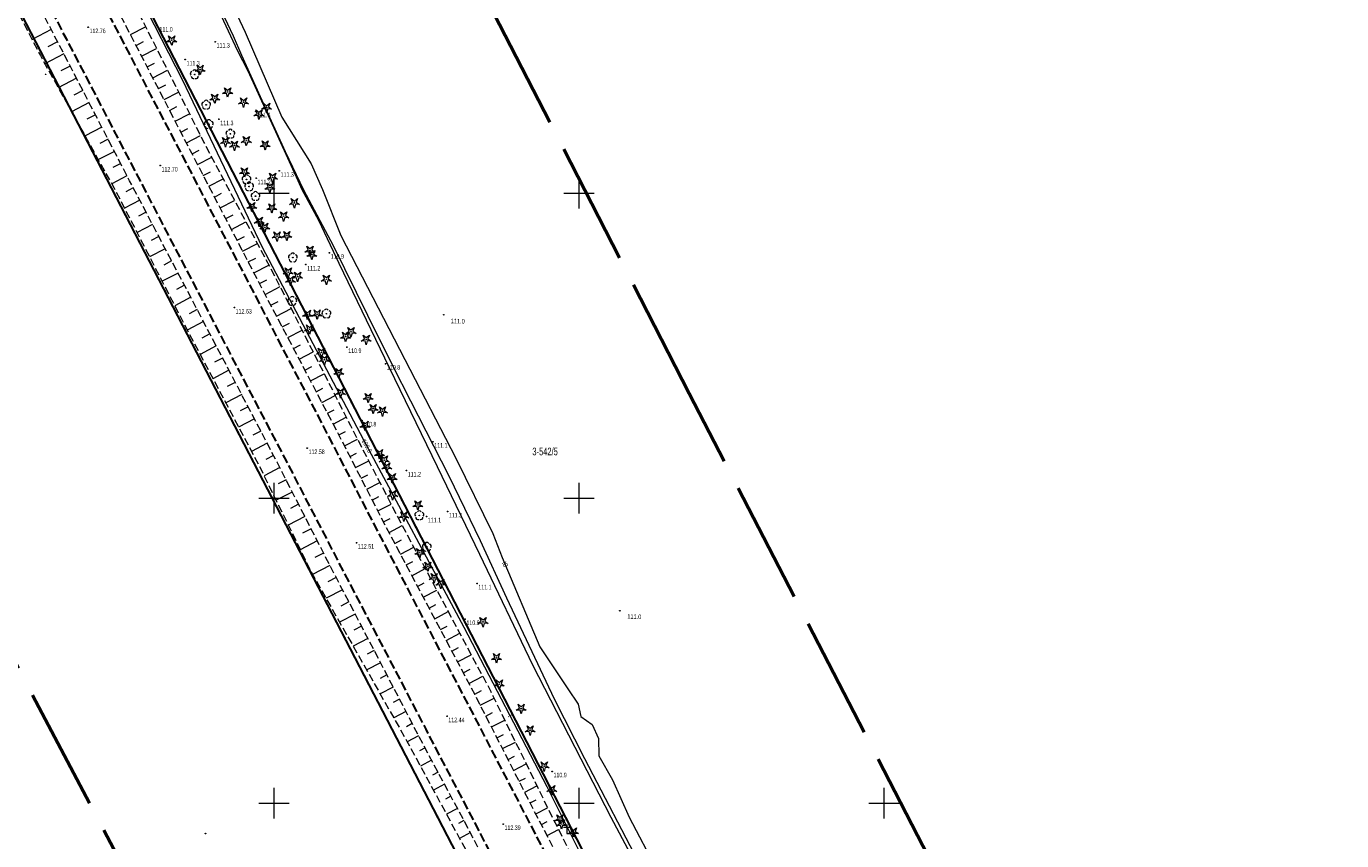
# Model space of a CAD drawing. Header units: metres. Extents: x 7531673 to 7533164, y 5721297 to 5724010.
# Tile 23 of 58: x 7532759 to 7532975, y 5721844 to 5721977. Entities that reach past the tile are written whole.
import ezdxf
from ezdxf.enums import TextEntityAlignment as Align

# ---------------------------------------------------------------- set-up
doc = ezdxf.new("R2010")
doc.units = ezdxf.units.M
for name, pattern in [('4_SUPT_01', [0]), ('GDE', [0]), ('GUZ', [1, 0.5, -0.5]), ('L_0_05', [1.75, 1.25, -0.5]), ('L_0_06', [2, 1.5, -0.5]), ('L_0_09', [2.5, 2, -0.5])]:
    doc.linetypes.add(name, pattern=pattern)
doc.layers.get('0').update_dxf_attribs({"color": 252})
for name, color, linetype, lineweight in [('Dzialki', 80, 'GDE', 30), ('jezdnia', 252, 'L_0_06', 18), ('k', 252, 'Continuous', 18), ('Numery_dzialek', 80, 'Continuous', 30), ('RTPW_T_0', 252, 'Continuous', 15), ('skarpa_nieumocniona', 252, 'L_0_05', 18), ('SUPT_E_T_0', 30, 'Continuous', 15), ('SUPT_L_0', 30, '4_SUPT_01', 18), ('SUTT_T_0', 30, 'Continuous', 18), ('Uzytki', 252, 'GUZ', 18), ('wysokosci_naturalne', 7, 'Continuous', 18), ('wysokosci_sztuczne', 7, 'Continuous', 18)]:
    doc.layers.add(name, color=color, linetype=linetype, lineweight=lineweight)
doc.layers.add('zakres', color=7, linetype='L_0_09', lineweight=50, true_color=0xff05ff)
doc.styles.get("Standard").update_dxf_attribs({"font": 'arial.ttf'})

# ---------------------------------------------------------------- blocks, each defined once
blk = doc.blocks.new('2_RTPW01')
at = {"linetype": 'Continuous'}
blk.add_circle((0, 0), 0.045, dxfattribs=at)
blk = doc.blocks.new('4_SUPS01_07')
at = {"linetype": 'Continuous'}
blk.add_circle((0, 0), 0.0625, dxfattribs=at)
blk = doc.blocks.new('OBOO01_01')
at = {"color": 0, "linetype": 'Continuous', "lineweight": 18, "flags": 128}
for points in [[(1, 2), (-1, 2)], [(0, 3), (0, 0), (1, 0)]]:
    blk.add_lwpolyline(points, dxfattribs=at)
blk = doc.blocks.new('OBOP01_01')
at = {"linetype": 'Continuous', "lineweight": 18}
blk.add_hatch(color=0, dxfattribs=at).paths.add_polyline_path([(0, -0.1, 1), (0, 0.1, 1)])
at = {"color": 0, "linetype": 'Continuous', "lineweight": 18, "flags": 128}
blk.add_lwpolyline([(0, -1.74), (-0.35, -0.48), (-1.65, -0.54), (-0.57, 0.18), (-1.02, 1.4), (0, 0.6), (1.02, 1.4), (0.57, 0.18), (1.65, -0.54), (0.35, -0.48), (0, -1.74)], dxfattribs=at)
at = {"color": 0, "linetype": 'Continuous', "lineweight": 18}
blk.add_circle((0, 0), 0.1, dxfattribs=at)
blk = doc.blocks.new('OBOP02_01')
at = {"linetype": 'Continuous', "lineweight": 18}
blk.add_hatch(color=0, dxfattribs=at).paths.add_polyline_path([(0, -0.1, 1), (0, 0.1, 1)])
at = {"color": 0, "linetype": 'Continuous', "lineweight": 18}
blk.add_circle((0, 0), 0.1, dxfattribs=at)
for centre, radius, start, end in [((-0.77, 0.25), 0.7, 101.6336, 222.6627), ((0, 0.8), 0.7, 29.8459, 150.1541), ((0.77, 0.25), 0.7, 317.3373, 78.3664), ((-0.46, -0.64), 0.71, 174.3693, 292.5572), ((0.46, -0.64), 0.71, 247.4428, 5.6307)]:
    blk.add_arc(centre, radius, start, end, dxfattribs=at)
blk = doc.blocks.new('RTPW01')
at = {"linetype": 'Continuous', "lineweight": 13}
blk.add_hatch(color=0, dxfattribs=at).paths.add_polyline_path([(0, -0.09, 1), (0, 0.09, 1)])
at = {"color": 0, "linetype": 'Continuous', "lineweight": 13}
blk.add_circle((0, 0), 0.0906, dxfattribs=at)
blk = doc.blocks.new('RTPW02')
at = {"linetype": 'Continuous', "lineweight": 13}
blk.add_hatch(color=0, dxfattribs=at).paths.add_polyline_path([(0, -0.09, 1), (0, 0.09, 1)])
at = {"color": 0, "linetype": 'Continuous', "lineweight": 13}
blk.add_circle((0, 0), 0.0906, dxfattribs=at)

msp = doc.modelspace()

# ---------------------------------------------------------------- linework, layer by layer
at = {"layer": 'Dzialki'}
for p, q in [((7532723.82, 5722088.06), (7532814.11, 5721912.97)), ((7532797.47, 5721904.39), (7532706.81, 5722079.29)), ((7532814.11, 5721912.97), (7532904.4, 5721737.88)), ((7532888.12, 5721729.49), (7532797.47, 5721904.39))]:
    msp.add_line(p, q, dxfattribs=at)
at = {"layer": 'jezdnia', "color": 251, "lineweight": 30, "flags": 128}
for points in [[(7532965.41, 5721608.83), (7532950.56, 5721637.5), (7532938.49, 5721660.78), (7532928.32, 5721680.42), (7532916.09, 5721703.96), (7532900.52, 5721734.01), (7532886.19, 5721761.61), (7532873.62, 5721785.82), (7532859.64, 5721812.77), (7532841.13, 5721848.28), (7532831.83, 5721866.21), (7532817.03, 5721894.56), (7532808.94, 5721910.2), (7532796.93, 5721933.25), (7532784.88, 5721956.37), (7532772.95, 5721979.29), (7532760.06, 5722004), (7532748.78, 5722025.57), (7532736.83, 5722048.64), (7532730.53, 5722060.69), (7532724.03, 5722073.21), (7532718.51, 5722083.95), (7532712.64, 5722095.2), (7532705.94, 5722108), (7532694.05, 5722130.93), (7532684.98, 5722148.36), (7532678.5, 5722160.87), (7532671.37, 5722174.56), (7532661.79, 5722192.96), (7532652.83, 5722210.22), (7532652.15, 5722211.63), (7532648.99, 5722218.17), (7532642.87, 5722230.85), (7532635.3, 5722246.57), (7532628.61, 5722259.73)], [(7532640.18, 5722213), (7532645, 5722207.54), (7532654.79, 5722188.86), (7532664.07, 5722171.1), (7532670.39, 5722158.85), (7532676.17, 5722147.84), (7532687.04, 5722126.94), (7532698.99, 5722103.93), (7532707.21, 5722088.13), (7532723.52, 5722056.73), (7532741.8, 5722021.6), (7532753.05, 5722000.01), (7532765.91, 5721975.34), (7532777.72, 5721952.62), (7532789.8, 5721929.42), (7532801.73, 5721906.58), (7532809.96, 5721890.69), (7532824.88, 5721862.11), (7532833.8, 5721845), (7532852.63, 5721808.89), (7532866.54, 5721782.16), (7532879.36, 5721757.4), (7532893.53, 5721730.06), (7532909.09, 5721700.02), (7532920.88, 5721677.22), (7532931.6, 5721656.57), (7532943.45, 5721633.69), (7532958.36, 5721604.94)]]:
    msp.add_lwpolyline(points, dxfattribs=at)
at = {"layer": 'k', "linetype": 'Continuous', "lineweight": 18, "flags": 128}
for points in [[(7532800, 5721947.5), (7532800, 5721952.5)], [(7532850, 5721947.5), (7532850, 5721952.5)], [(7532797.5, 5721950), (7532802.5, 5721950)], [(7532847.5, 5721950), (7532852.5, 5721950)], [(7532800, 5721897.5), (7532800, 5721902.5)], [(7532850, 5721897.5), (7532850, 5721902.5)], [(7532797.5, 5721900), (7532802.5, 5721900)], [(7532847.5, 5721900), (7532852.5, 5721900)], [(7532800, 5721847.5), (7532800, 5721852.5)], [(7532850, 5721847.5), (7532850, 5721852.5)], [(7532900, 5721847.5), (7532900, 5721852.5)], [(7532797.5, 5721850), (7532802.5, 5721850)], [(7532847.5, 5721850), (7532852.5, 5721850)], [(7532897.5, 5721850), (7532902.5, 5721850)]]:
    msp.add_lwpolyline(points, dxfattribs=at)
at = {"layer": 'skarpa_nieumocniona', "color": 252, "lineweight": 18, "flags": 128}
for points in [[(7532961.67, 5721622.14), (7532962, 5721621.09), (7532961.03, 5721621.09), (7532951.91, 5721638.23), (7532939.8, 5721661.73), (7532929.73, 5721680.98), (7532917.5, 5721704.61), (7532901.95, 5721734.49), (7532887.47, 5721762.36), (7532875.07, 5721786.33), (7532860.99, 5721813.57), (7532842.68, 5721848.69), (7532833.18, 5721867.32), (7532818.32, 5721895.36), (7532810.37, 5721910.9), (7532798.26, 5721933.95), (7532786.31, 5721956.94), (7532774.3, 5721980.18), (7532761.41, 5722004.49), (7532750.13, 5722026.27), (7532737.8, 5722049.65), (7532738.01, 5722051.04), (7532739.12, 5722050.38), (7532764.53, 5722006.8), (7532776.5, 5721982.13), (7532788.51, 5721958.32), (7532800.65, 5721935.34), (7532812.53, 5721911.89), (7532820.3, 5721896.86), (7532835.54, 5721868.31), (7532844.58, 5721849.77), (7532862.31, 5721814.56), (7532876.71, 5721787.27), (7532888.92, 5721763.37), (7532903.28, 5721735.41), (7532918.84, 5721705.46), (7532931.02, 5721681.65), (7532940.92, 5721662.77), (7532953.3, 5721638.65)], [(7532726.73, 5722045.27), (7532726.45, 5722044.07), (7532732.12, 5722029.56), (7532736.02, 5722020.45), (7532736.5, 5722018.57), (7532748.73, 5721997.68), (7532761.71, 5721972.53), (7532773.8, 5721950.82), (7532785.98, 5721927.15), (7532797.94, 5721904.59), (7532805.88, 5721888.28), (7532821.78, 5721860.17), (7532830.85, 5721843.43), (7532850.17, 5721807.01), (7532863.72, 5721780.8), (7532876.69, 5721755.83), (7532890.63, 5721728.76), (7532906.52, 5721698.42), (7532917.99, 5721676.17), (7532928.9, 5721654.79), (7532940.53, 5721632.27), (7532955.59, 5721603.34), (7532956.82, 5721604.38), (7532942.09, 5721633.22), (7532930.34, 5721655.74), (7532919.59, 5721676.76), (7532907.9, 5721699.31), (7532892.19, 5721729.45), (7532878.22, 5721756.64), (7532865.22, 5721781.61), (7532851.47, 5721807.88), (7532832.55, 5721844.48), (7532823.6, 5721861.25), (7532808.52, 5721890.22), (7532800.51, 5721905.88), (7532788.47, 5721928.89), (7532776.33, 5721952.01), (7532764.71, 5721974.46), (7532751.8, 5721999.34), (7532740.53, 5722020.92), (7532739.83, 5722022.42), (7532734.86, 5722031.72), (7532727.96, 5722044.83)]]:
    msp.add_lwpolyline(points, close=True, dxfattribs=at)
at = {"layer": 'skarpa_nieumocniona', "color": 252, "linetype": 'Continuous', "lineweight": 18, "flags": 128}
for points in [[(7532776.46, 5721976), (7532778.95, 5721977.28)], [(7532763.49, 5721976.81), (7532760.34, 5721975.18)], [(7532764.52, 5721974.82), (7532762.95, 5721974)], [(7532777.38, 5721974.22), (7532778.61, 5721974.86)], [(7532778.3, 5721972.45), (7532780.75, 5721973.71)], [(7532765.56, 5721972.82), (7532762.45, 5721971.21)], [(7532766.59, 5721970.82), (7532765.07, 5721970.03)], [(7532779.21, 5721970.67), (7532780.43, 5721971.3)], [(7532767.63, 5721968.82), (7532764.64, 5721967.28)], [(7532780.13, 5721968.89), (7532782.55, 5721970.14)], [(7532768.66, 5721966.83), (7532767.2, 5721966.07)], [(7532781.05, 5721967.12), (7532782.25, 5721967.73)], [(7532781.97, 5721965.34), (7532784.35, 5721966.57)], [(7532769.7, 5721964.83), (7532766.83, 5721963.34)], [(7532770.73, 5721962.83), (7532769.33, 5721962.1)], [(7532782.89, 5721963.56), (7532784.07, 5721964.17)], [(7532783.8, 5721961.78), (7532786.15, 5721963)], [(7532771.76, 5721960.83), (7532769.02, 5721959.41)], [(7532784.72, 5721960.01), (7532785.89, 5721960.61)], [(7532772.8, 5721958.83), (7532771.46, 5721958.14)], [(7532785.64, 5721958.23), (7532787.95, 5721959.42)], [(7532773.83, 5721956.84), (7532771.21, 5721955.48)], [(7532786.56, 5721956.45), (7532787.71, 5721957.05)], [(7532787.48, 5721954.68), (7532789.79, 5721955.88)], [(7532774.87, 5721954.84), (7532773.59, 5721954.17)], [(7532788.41, 5721952.91), (7532789.57, 5721953.51)], [(7532775.9, 5721952.84), (7532773.4, 5721951.54)], [(7532789.33, 5721951.13), (7532791.66, 5721952.35)], [(7532776.94, 5721950.85), (7532775.7, 5721950.19)], [(7532790.25, 5721949.36), (7532791.42, 5721949.97)], [(7532777.99, 5721948.85), (7532775.49, 5721947.54)], [(7532791.17, 5721947.58), (7532793.53, 5721948.81)], [(7532779.04, 5721946.86), (7532777.78, 5721946.2)], [(7532792.1, 5721945.81), (7532793.28, 5721946.42)], [(7532793.02, 5721944.03), (7532795.4, 5721945.27)], [(7532780.08, 5721944.87), (7532777.55, 5721943.54)], [(7532781.13, 5721942.88), (7532779.85, 5721942.21)], [(7532793.94, 5721942.26), (7532795.14, 5721942.88)], [(7532782.17, 5721940.89), (7532779.61, 5721939.54)], [(7532794.86, 5721940.48), (7532797.27, 5721941.74)], [(7532783.22, 5721938.89), (7532781.93, 5721938.21)], [(7532795.79, 5721938.71), (7532797, 5721939.34)], [(7532784.27, 5721936.9), (7532781.67, 5721935.54)], [(7532796.71, 5721936.94), (7532799.14, 5721938.2)], [(7532785.31, 5721934.91), (7532784, 5721934.22)], [(7532797.63, 5721935.16), (7532798.85, 5721935.8)], [(7532798.56, 5721933.39), (7532800.99, 5721934.67)], [(7532786.36, 5721932.92), (7532783.72, 5721931.53)], [(7532799.49, 5721931.62), (7532800.69, 5721932.25)], [(7532787.4, 5721930.92), (7532786.08, 5721930.23)], [(7532800.42, 5721929.85), (7532802.8, 5721931.1)], [(7532788.45, 5721928.93), (7532785.78, 5721927.53)], [(7532801.35, 5721928.08), (7532802.53, 5721928.69)], [(7532789.49, 5721926.94), (7532788.16, 5721926.24)], [(7532802.28, 5721926.31), (7532804.61, 5721927.53)], [(7532790.54, 5721924.94), (7532787.88, 5721923.56)], [(7532803.21, 5721924.53), (7532804.36, 5721925.14)], [(7532804.14, 5721922.76), (7532806.42, 5721923.96)], [(7532791.58, 5721922.95), (7532790.26, 5721922.26)], [(7532805.07, 5721920.99), (7532806.19, 5721921.59)], [(7532792.62, 5721920.96), (7532789.99, 5721919.58)], [(7532806, 5721919.22), (7532808.23, 5721920.39)], [(7532794.71, 5721916.97), (7532792.1, 5721915.6)], [(7532793.66, 5721918.96), (7532792.35, 5721918.28)], [(7532806.93, 5721917.45), (7532808.03, 5721918.03)], [(7532795.75, 5721914.98), (7532794.45, 5721914.3)], [(7532807.86, 5721915.68), (7532810.03, 5721916.83)], [(7532796.79, 5721912.98), (7532794.2, 5721911.63)], [(7532808.79, 5721913.91), (7532809.86, 5721914.48)], [(7532809.72, 5721912.14), (7532811.84, 5721913.26)], [(7532797.83, 5721910.99), (7532796.55, 5721910.31)], [(7532810.64, 5721910.37), (7532811.7, 5721910.91)], [(7532798.88, 5721908.99), (7532796.31, 5721907.65)], [(7532811.55, 5721908.59), (7532813.68, 5721909.68)], [(7532799.92, 5721907), (7532798.64, 5721906.33)], [(7532812.46, 5721906.81), (7532813.53, 5721907.35)], [(7532813.38, 5721905.03), (7532815.52, 5721906.12)], [(7532800.96, 5721905), (7532798.38, 5721903.68)], [(7532801.98, 5721903), (7532800.67, 5721902.33)], [(7532814.29, 5721903.25), (7532815.36, 5721903.8)], [(7532815.2, 5721901.47), (7532817.35, 5721902.57)], [(7532803, 5721901), (7532800.35, 5721899.64)], [(7532816.11, 5721899.69), (7532817.19, 5721900.24)], [(7532804.03, 5721898.99), (7532802.68, 5721898.3)], [(7532817.02, 5721897.9), (7532819.19, 5721899.01)], [(7532805.05, 5721896.99), (7532802.32, 5721895.59)], [(7532817.93, 5721896.12), (7532819.02, 5721896.68)], [(7532818.86, 5721894.35), (7532821.03, 5721895.5)], [(7532806.08, 5721894.99), (7532804.69, 5721894.28)], [(7532819.79, 5721892.58), (7532820.88, 5721893.16)], [(7532807.1, 5721892.98), (7532804.29, 5721891.54)], [(7532808.13, 5721890.98), (7532806.7, 5721890.25)], [(7532820.73, 5721890.82), (7532822.91, 5721891.97)], [(7532809.16, 5721888.98), (7532806.32, 5721887.5)], [(7532821.67, 5721889.05), (7532822.76, 5721889.63)], [(7532810.2, 5721886.99), (7532808.81, 5721886.26)], [(7532822.6, 5721887.28), (7532824.79, 5721888.44)], [(7532811.24, 5721884.99), (7532808.54, 5721883.58)], [(7532823.54, 5721885.51), (7532824.64, 5721886.1)], [(7532824.47, 5721883.75), (7532826.68, 5721884.91)], [(7532812.28, 5721882.99), (7532810.96, 5721882.31)], [(7532825.41, 5721881.98), (7532826.51, 5721882.56)], [(7532813.32, 5721881), (7532810.75, 5721879.66)], [(7532826.35, 5721880.21), (7532828.56, 5721881.39)], [(7532814.36, 5721879), (7532813.11, 5721878.35)], [(7532827.28, 5721878.45), (7532828.39, 5721879.03)], [(7532815.4, 5721877.01), (7532812.97, 5721875.74)], [(7532828.22, 5721876.68), (7532830.44, 5721877.86)], [(7532816.43, 5721875.01), (7532815.26, 5721874.4)], [(7532829.15, 5721874.91), (7532830.27, 5721875.5)], [(7532830.09, 5721873.14), (7532832.33, 5721874.33)], [(7532817.47, 5721873.02), (7532815.19, 5721871.83)], [(7532831.03, 5721871.38), (7532832.15, 5721871.97)], [(7532818.51, 5721871.02), (7532817.4, 5721870.44)], [(7532831.96, 5721869.61), (7532834.21, 5721870.8)], [(7532819.55, 5721869.03), (7532817.4, 5721867.91)], [(7532832.9, 5721867.84), (7532834.03, 5721868.44)], [(7532820.59, 5721867.03), (7532819.55, 5721866.49)], [(7532833.82, 5721866.06), (7532836.07, 5721867.22)], [(7532821.63, 5721865.03), (7532819.62, 5721863.99)], [(7532822.67, 5721863.04), (7532821.7, 5721862.53)], [(7532834.73, 5721864.28), (7532835.84, 5721864.85)], [(7532835.63, 5721862.5), (7532837.83, 5721863.62)], [(7532823.71, 5721861.04), (7532821.85, 5721860.05)], [(7532836.54, 5721860.72), (7532837.62, 5721861.27)], [(7532824.77, 5721859.06), (7532823.84, 5721858.56)], [(7532837.45, 5721858.94), (7532839.58, 5721860.02)], [(7532825.83, 5721857.07), (7532823.99, 5721856.09)], [(7532838.36, 5721857.16), (7532839.41, 5721857.69)], [(7532826.89, 5721855.09), (7532825.98, 5721854.6)], [(7532839.27, 5721855.37), (7532841.33, 5721856.43)], [(7532827.95, 5721853.1), (7532826.13, 5721852.13)], [(7532840.18, 5721853.59), (7532841.2, 5721854.11)], [(7532841.09, 5721851.81), (7532843.09, 5721852.83)], [(7532829.01, 5721851.12), (7532828.11, 5721850.64)], [(7532842, 5721850.03), (7532842.98, 5721850.53)], [(7532830.07, 5721849.13), (7532828.28, 5721848.18)], [(7532842.91, 5721848.25), (7532844.84, 5721849.26)], [(7532831.13, 5721847.15), (7532830.24, 5721846.67)], [(7532843.84, 5721846.48), (7532844.79, 5721846.97)], [(7532832.19, 5721845.17), (7532830.42, 5721844.22)], [(7532844.76, 5721844.7), (7532846.64, 5721845.68)]]:
    msp.add_lwpolyline(points, dxfattribs=at)
at = {"layer": 'SUPT_L_0', "linetype": '4_SUPT_01'}
for p, q in [((7532787.33, 5721993.26), (7532795.28, 5721976.38)), ((7532774.44, 5721989.18), (7532785.02, 5721968.52)), ((7532790.49, 5721981.85), (7532793.28, 5721975.76)), ((7532791.34, 5721979.06), (7532794.03, 5721973.34)), ((7532793.28, 5721975.76), (7532794.65, 5721972.59)), ((7532795.28, 5721976.38), (7532801.28, 5721962.44)), ((7532794.03, 5721973.34), (7532795.69, 5721970.06)), ((7532794.65, 5721972.59), (7532799.26, 5721962.43)), ((7532795.69, 5721970.06), (7532803.9, 5721952.08)), ((7532785.02, 5721968.52), (7532798.08, 5721941.11)), ((7532799.26, 5721962.43), (7532801.83, 5721956.83)), ((7532801.28, 5721962.44), (7532806.08, 5721954.78)), ((7532801.83, 5721956.83), (7532804.83, 5721950.56)), ((7532806.08, 5721954.78), (7532807.97, 5721950.58)), ((7532803.9, 5721952.08), (7532804.56, 5721950.57)), ((7532804.56, 5721950.57), (7532807.31, 5721945.59)), ((7532804.83, 5721950.56), (7532809.69, 5721941.39)), ((7532807.97, 5721950.58), (7532810.97, 5721943.07)), ((7532807.31, 5721945.59), (7532810.63, 5721938.51)), ((7532810.97, 5721943.07), (7532821.44, 5721922.74)), ((7532798.08, 5721941.11), (7532814.69, 5721909.56)), ((7532809.69, 5721941.39), (7532815.34, 5721930)), ((7532810.63, 5721938.51), (7532818.9, 5721921.42)), ((7532815.34, 5721930), (7532819.48, 5721921.64)), ((7532818.9, 5721921.42), (7532826.76, 5721905.17)), ((7532819.48, 5721921.64), (7532822.39, 5721915.97)), ((7532821.44, 5721922.74), (7532829.83, 5721906.54)), ((7532822.39, 5721915.97), (7532828.64, 5721903.65)), ((7532814.69, 5721909.56), (7532831.13, 5721878.84)), ((7532829.83, 5721906.54), (7532835.88, 5721894.2)), ((7532826.76, 5721905.17), (7532833.67, 5721890.82)), ((7532828.64, 5721903.65), (7532833.8, 5721893.03)), ((7532835.88, 5721894.2), (7532837.41, 5721890.26)), ((7532833.8, 5721893.03), (7532838.1, 5721883.67)), ((7532833.67, 5721890.82), (7532842.38, 5721872.66)), ((7532837.41, 5721890.26), (7532843.56, 5721875.62)), ((7532838.1, 5721883.67), (7532845.91, 5721867.09)), ((7532831.13, 5721878.84), (7532844.74, 5721852.74)), ((7532843.56, 5721875.62), (7532848.16, 5721868.72)), ((7532842.38, 5721872.66), (7532855.2, 5721847.7)), ((7532848.16, 5721868.72), (7532849.88, 5721866.21)), ((7532845.91, 5721867.09), (7532850.89, 5721857.32)), ((7532849.88, 5721866.21), (7532850.29, 5721864.19)), ((7532850.29, 5721864.19), (7532852.17, 5721862.91)), ((7532852.17, 5721862.91), (7532853.2, 5721860.6)), ((7532853.2, 5721860.6), (7532853.25, 5721857.76)), ((7532850.89, 5721857.32), (7532860.34, 5721839.18)), ((7532853.25, 5721857.76), (7532855.51, 5721853.82)), ((7532844.74, 5721852.74), (7532853.86, 5721834.55)), ((7532855.51, 5721853.82), (7532858.23, 5721847.7)), ((7532855.2, 5721847.7), (7532862.88, 5721833.43)), ((7532858.23, 5721847.7), (7532863.1, 5721838.39))]:
    msp.add_line(p, q, dxfattribs=at)
at = {"layer": 'Uzytki'}
for p, q in [((7532994.4, 5721563.34), (7532633.53, 5722263.15)), ((7532640.69, 5722206.86), (7532968.82, 5721573.78))]:
    msp.add_line(p, q, dxfattribs=at)
at = {"layer": 'wysokosci_naturalne', "color": 252}
for p in [(7532790.38, 5721974.82), (7532785.44, 5721971.89), (7532797.02, 5721963.39), (7532790.97, 5721962.1), (7532800.87, 5721953.65), (7532797.09, 5721952.42), (7532809.08, 5721940.21), (7532805.21, 5721938.28), (7532811.95, 5721924.77), (7532818.3, 5721922.04), (7532814.4, 5721912.72), (7532826.05, 5721909.24), (7532821.71, 5721904.51), (7532828.45, 5721897.81), (7532825.01, 5721897), (7532833.28, 5721886.02), (7532831.32, 5721880.17), (7532845.6, 5721855.21)]:
    msp.add_point(p, dxfattribs=at)
at = {"layer": 'wysokosci_sztuczne', "color": 252}
for p in [(7532769.54, 5721977.19), (7532781.35, 5721954.52), (7532793.5, 5721931.22), (7532805.44, 5721908.2), (7532813.54, 5721892.69), (7532828.36, 5721864.24), (7532837.57, 5721846.58)]:
    msp.add_point(p, dxfattribs=at)
at = {"layer": 'zakres', "color": 6, "lineweight": 50, "ltscale": 10}
msp.add_lwpolyline([(7531711.14, 5723861.32), (7531927.66, 5723451.28), (7532248.91, 5722837.99), (7532655.42, 5722066.69), (7533061.63, 5721296.9), (7533163.78, 5721347.42), (7533045.85, 5721572.87), (7532868.05, 5721917.16), (7532735.17, 5722175.75), (7532682.94, 5722276.17), (7532755.64, 5722321.46), (7532723.06, 5722383.63), (7532650.28, 5722338.29), (7532322.07, 5722954.54), (7532208.28, 5723169.59), (7531836.58, 5723882.95), (7531911.57, 5723950.84), (7531857.88, 5724010.14), (7531797.9, 5723955.84), (7531782.57, 5723984.68), (7531673.37, 5723932.85)], close=True, dxfattribs=at)

# ---------------------------------------------------------------- block references
at = {"color": 74, "linetype": 'Continuous', "xscale": 0.5, "yscale": 0.5, "zscale": 0.5}
for name, p in [('OBOP01_01', (7532783.23, 5721975.06)), ('OBOP01_01', (7532787.9, 5721970.25)), ('OBOP02_01', (7532787.01, 5721969.44)), ('OBOP01_01', (7532792.4, 5721966.58)), ('OBOP02_01', (7532788.88, 5721964.46)), ('OBOP01_01', (7532790.28, 5721965.54)), ('OBOP01_01', (7532795.01, 5721964.9)), ('OBOP01_01', (7532798.79, 5721964.03)), ('OBOP01_01', (7532797.53, 5721962.95)), ('OBOP02_01', (7532789.32, 5721961.28)), ('OBOP02_01', (7532792.85, 5721959.71)), ('OBOP01_01', (7532792.05, 5721958.41)), ('OBOP01_01', (7532793.52, 5721957.82)), ('OBOP01_01', (7532795.46, 5721958.59)), ('OBOP01_01', (7532798.55, 5721957.89)), ('OBOP01_01', (7532795.15, 5721953.46)), ('OBOP02_01', (7532795.5, 5721952.25)), ('OBOP02_01', (7532795.92, 5721951.08)), ('OBOP01_01', (7532799.32, 5721950.91)), ('OBOP01_01', (7532799.77, 5721952.57)), ('OBOP02_01', (7532796.97, 5721949.49)), ('OBOP01_01', (7532796.37, 5721947.78)), ('OBOP01_01', (7532799.64, 5721947.56)), ('OBOP01_01', (7532803.34, 5721948.4)), ('OBOP01_01', (7532797.58, 5721945.36)), ('OBOP01_01', (7532798.49, 5721944.39)), ('OBOP01_01', (7532801.58, 5721946.23)), ('OBOP01_01', (7532800.5, 5721942.94)), ('OBOP01_01', (7532802.11, 5721943.02)), ('OBOP01_01', (7532805.9, 5721940.61)), ('OBOP01_01', (7532806.2, 5721939.91)), ('OBOP02_01', (7532803.08, 5721939.43)), ('OBOP01_01', (7532802.34, 5721937.04)), ('OBOP01_01', (7532802.69, 5721935.67)), ('OBOP01_01', (7532803.87, 5721936.33)), ('OBOP01_01', (7532808.58, 5721935.86)), ('OBOP02_01', (7532802.99, 5721932.29)), ('OBOP01_01', (7532805.48, 5721930.09)), ('OBOP01_01', (7532807.08, 5721930.14)), ('OBOP02_01', (7532808.59, 5721930.23)), ('OBOP01_01', (7532805.83, 5721927.68)), ('OBOP01_01', (7532812.62, 5721927.28)), ('OBOP01_01', (7532811.74, 5721926.48)), ('OBOP01_01', (7532815.12, 5721926.01)), ('OBOP01_01', (7532807.77, 5721923.88)), ('OBOP01_01', (7532808.26, 5721922.68)), ('OBOP01_01', (7532810.62, 5721920.57)), ('OBOP01_01', (7532810.89, 5721917.28)), ('OBOP01_01', (7532815.43, 5721916.47)), ('OBOP01_01', (7532816.25, 5721914.67)), ('OBOP01_01', (7532817.78, 5721914.26)), ('OBOP01_01', (7532814.92, 5721911.89)), ('OBOP01_01', (7532817.3, 5721907.25)), ('OBOP01_01', (7532818.08, 5721906.23)), ('OBOP01_01', (7532818.48, 5721905.07)), ('OBOP01_01', (7532819.38, 5721903.32)), ('OBOP01_01', (7532819.45, 5721900.55)), ('OBOP01_01', (7532821.28, 5721897.04)), ('OBOP01_01', (7532823.59, 5721898.88)), ('OBOP02_01', (7532823.82, 5721897.17)), ('OBOP01_01', (7532823.89, 5721891.06)), ('OBOP02_01', (7532825.06, 5721892)), ('OBOP01_01', (7532825.22, 5721888.83)), ('OBOP01_01', (7532826.25, 5721886.94)), ('OBOP01_01', (7532827.33, 5721886.01)), ('OBOP01_01', (7532834.27, 5721879.73)), ('OBOP01_01', (7532836.48, 5721873.81)), ('OBOP01_01', (7532836.93, 5721869.49)), ('OBOP01_01', (7532840.52, 5721865.5)), ('OBOP01_01', (7532841.99, 5721861.97)), ('OBOP01_01', (7532844.3, 5721856.06)), ('OBOP01_01', (7532845.55, 5721852.2)), ('OBOP01_01', (7532846.85, 5721847.4)), ('OBOP01_01', (7532847.12, 5721846.58)), ('OBOP01_01', (7532849.1, 5721845.27))]:
    msp.add_blockref(name, p, dxfattribs=at)
at = {"color": 1, "linetype": 'Continuous', "xscale": 0.5, "yscale": 0.5, "zscale": 0.5}
msp.add_blockref('OBOO01_01', (7532847.98, 5721845.01), dxfattribs=at)
at = {"layer": 'RTPW_T_0'}
for p in [(7532762.56, 5721969.47), (7532827.83, 5721930.06), (7532856.69, 5721881.54), (7532788.77, 5721845.01)]:
    msp.add_blockref('2_RTPW01', p, dxfattribs=at)
at = {"layer": 'SUTT_T_0'}
msp.add_blockref('4_SUPS01_07', (7532814.69, 5721909.56), dxfattribs=at)
at = {"layer": 'wysokosci_naturalne', "color": 252, "linetype": 'Continuous', "xscale": 0.5, "yscale": 0.5, "zscale": 0.5}
for p in [(7532790.38, 5721974.82), (7532785.44, 5721971.89), (7532790.97, 5721962.1), (7532797.02, 5721963.39), (7532800.87, 5721953.65), (7532797.09, 5721952.42), (7532809.08, 5721940.21), (7532805.21, 5721938.28), (7532811.95, 5721924.77), (7532818.3, 5721922.04), (7532814.4, 5721912.72), (7532826.05, 5721909.24), (7532821.71, 5721904.51), (7532828.45, 5721897.81), (7532825.01, 5721897), (7532833.28, 5721886.02), (7532831.32, 5721880.17), (7532845.6, 5721855.21)]:
    msp.add_blockref('RTPW01', p, dxfattribs=at)
at = {"layer": 'wysokosci_sztuczne', "color": 252, "linetype": 'Continuous', "xscale": 0.5, "yscale": 0.5, "zscale": 0.5}
for p in [(7532769.54, 5721977.19), (7532781.35, 5721954.52), (7532793.5, 5721931.22), (7532805.44, 5721908.2), (7532813.54, 5721892.69), (7532828.36, 5721864.24), (7532837.57, 5721846.58)]:
    msp.add_blockref('RTPW02', p, dxfattribs=at)

# ---------------------------------------------------------------- texts
at = {"layer": 'Numery_dzialek', "width": 0.7}
msp.add_text('3-542/5', height=1.26, dxfattribs=at).set_placement((7532842.35, 5721908.28), align=Align.TOP_LEFT)
at = {"layer": 'RTPW_T_0', "width": 0.7}
for p in [(7532828.97, 5721928.67), (7532857.91, 5721880.23)]:
    msp.add_text('111.0', height=0.75, rotation=358.39, dxfattribs=at).set_placement(p)
at = {"layer": 'SUPT_E_T_0', "width": 0.7}
for s, rotation, p in [('tD', 292.79, (7532837.89, 5721889.12)), ('t', 297.54, (7532838.69, 5721864.34))]:
    msp.add_text(s, height=0.75, rotation=rotation, dxfattribs=at).set_placement(p, align=Align.MIDDLE)
at = {"layer": 'SUTT_T_0', "width": 0.7}
msp.add_text('109.8', height=0.75, rotation=298.6, dxfattribs=at).set_placement((7532814.69, 5721909.56), align=Align.MIDDLE_LEFT)
at = {"layer": 'wysokosci_naturalne', "color": 252, "lineweight": 15, "width": 0.66}
for s, p in [('111.0', (7532781.23, 5721976.47)), ('111.3', (7532790.6, 5721973.85)), ('111.3', (7532785.67, 5721970.92)), ('111.4', (7532797.24, 5721962.42)), ('111.3', (7532791.19, 5721961.12)), ('111.2', (7532797.31, 5721951.45)), ('111.3', (7532801.09, 5721952.68)), ('110.9', (7532809.3, 5721939.24)), ('111.2', (7532805.43, 5721937.31)), ('110.9', (7532812.17, 5721923.79)), ('110.8', (7532818.52, 5721921.07)), ('110.8', (7532814.62, 5721911.75)), ('111.1', (7532826.27, 5721908.27)), ('111.2', (7532821.93, 5721903.54)), ('111.3', (7532828.67, 5721896.83)), ('111.1', (7532825.23, 5721896.03)), ('111.1', (7532833.5, 5721885.04)), ('110.6', (7532831.54, 5721879.2)), ('110.9', (7532845.82, 5721854.24))]:
    msp.add_text(s, height=0.75, dxfattribs=at).set_placement(p)
at = {"layer": 'wysokosci_sztuczne', "color": 252, "lineweight": 15, "width": 0.66}
for s, p in [('112.76', (7532769.76, 5721976.22)), ('112.70', (7532781.57, 5721953.54)), ('112.63', (7532793.72, 5721930.25)), ('112.58', (7532805.67, 5721907.23)), ('112.51', (7532813.76, 5721891.72)), ('112.44', (7532828.58, 5721863.27)), ('112.39', (7532837.79, 5721845.61))]:
    msp.add_text(s, height=0.75, dxfattribs=at).set_placement(p)

doc.saveas('drawing.dxf')
